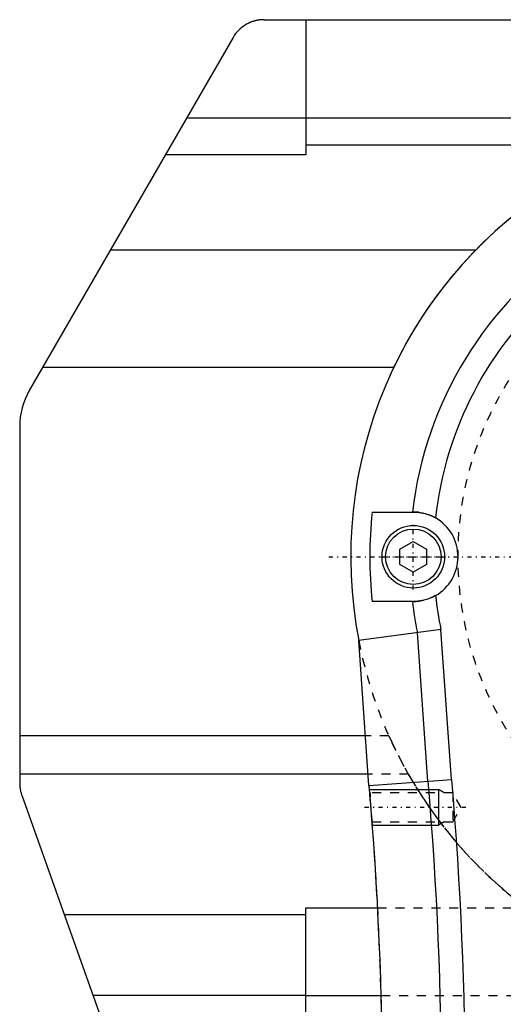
# Model space of a CAD drawing. Extents: x -202 to 415, y -1 to 644.
# Tile 4 of 8: x 14 to 68, y 520 to 630. Entities that reach past the tile are written whole.
import ezdxf

# ---------------------------------------------------------------- set-up
doc = ezdxf.new("R2010")
doc.units = 0
doc.linetypes.add('CENTER', pattern=[1.5, 0.45, -0.5, 0.05, -0.5])
doc.linetypes.add('DASHED', pattern=[2, 1, -1])
for name, color, linetype in [('AM_0', 7, 'CONTINUOUS'), ('AM_10', 7, 'CONTINUOUS'), ('AM_3', 7, 'DASHED'), ('AM_7', 7, 'CENTER')]:
    doc.layers.add(name, color=color, linetype=linetype)

msp = doc.modelspace()

# ---------------------------------------------------------------- linework, layer by layer
at = {"layer": 'AM_0', "color": 7, "linetype": 'CONTINUOUS'}
for p, q in [((41.31, 630), (134, 630)), ((46, 630), (46, 614.9)), ((37.85, 628), (15.07, 588.56)), ((155, 619), (32.65, 619)), ((83.08, 615.99), (46, 615.99)), ((46, 614.9), (30.28, 614.9)), ((64.97, 604.26), (24.14, 604.26)), ((55.8, 591.16), (16.58, 591.16)), ((14, 584.56), (14, 544.71)), ((53.39, 575), (58, 575)), ((56.51, 570.86), (58, 571.72)), ((58, 571.72), (59.49, 570.86)), ((56.51, 569.14), (56.51, 570.86)), ((59.49, 570.86), (59.49, 569.14)), ((58, 568.28), (56.51, 569.14)), ((59.49, 569.14), (58, 568.28)), ((58, 565), (53.39, 565)), ((61.09, 561.88), (51.9, 560.64)), ((59.62, 544.91), (58.46, 561.51)), ((62.26, 545.1), (61.09, 561.88)), ((53.03, 544.45), (51.9, 560.64)), ((52.65, 550), (14, 550)), ((52.95, 545.72), (14, 545.72)), ((53.03, 544.45), (62.29, 545.1)), ((14.23, 543.37), (25.68, 511.24)), ((46, 494.86), (46, 530.76)), ((46, 530.76), (54.02, 530.76)), ((46, 530), (19, 530)), ((46, 521), (22.21, 521)), ((46, 520.97), (54.41, 520.97))]:
    msp.add_line(p, q, dxfattribs=at)
for points in [[(41.31, 630, 0), (41.29, 630, 0), (41.25, 630, 0), (41.21, 630, 0), (41.19, 630, 0), (41.17, 630, 0), (41.13, 630, 0), (41.1, 629.99, 0), (41.06, 629.99, 0), (41.02, 629.99, 0), (40.98, 629.99, 0), (40.96, 629.98, 0), (40.94, 629.98, 0), (40.9, 629.98, 0), (40.86, 629.98, 0), (40.83, 629.97, 0), (40.79, 629.97, 0), (40.75, 629.96, 0), (40.73, 629.96, 0), (40.71, 629.95, 0), (40.67, 629.95, 0), (40.63, 629.94, 0), (40.61, 629.94, 0), (40.6, 629.94, 0), (40.56, 629.93, 0), (40.52, 629.92, 0), (40.5, 629.92, 0), (40.48, 629.91, 0), (40.44, 629.91, 0), (40.41, 629.9, 0), (40.37, 629.89, 0), (40.33, 629.88, 0), (40.29, 629.87, 0), (40.27, 629.86, 0), (40.26, 629.86, 0), (40.22, 629.85, 0), (40.18, 629.84, 0), (40.14, 629.83, 0), (40.11, 629.81, 0), (40.07, 629.8, 0), (40.05, 629.8, 0), (40.03, 629.79, 0), (40, 629.78, 0), (39.96, 629.77, 0), (39.92, 629.75, 0), (39.89, 629.74, 0), (39.85, 629.72, 0), (39.83, 629.72, 0), (39.81, 629.71, 0), (39.78, 629.7, 0), (39.74, 629.68, 0), (39.71, 629.67, 0), (39.67, 629.65, 0), (39.64, 629.63, 0), (39.62, 629.63, 0), (39.6, 629.62, 0), (39.57, 629.6, 0), (39.53, 629.58, 0), (39.41, 629.52, 0), (39.31, 629.46, 0), (39.21, 629.4, 0), (39.02, 629.28, 0), (38.83, 629.14, 0), (38.65, 628.99, 0), (38.48, 628.83, 0), (38.32, 628.66, 0), (38.25, 628.57, 0), (38.17, 628.48, 0), (38.03, 628.29, 0), (37.9, 628.1, 0), (37.85, 628, 0)], [(58, 575, 0), (58.05, 575, 0), (58.15, 575, 0), (58.25, 574.99, 0), (58.31, 574.99, 0), (58.37, 574.99, 0), (58.49, 574.98, 0), (58.62, 574.96, 0), (58.75, 574.94, 0), (58.89, 574.92, 0), (59.03, 574.89, 0), (59.11, 574.88, 0), (59.18, 574.86, 0), (59.33, 574.82, 0), (59.48, 574.77, 0), (59.64, 574.72, 0), (59.8, 574.67, 0), (59.95, 574.6, 0), (60.03, 574.57, 0), (60.1, 574.54, 0), (60.26, 574.46, 0), (60.41, 574.38, 0), (60.48, 574.34, 0)], [(60.48, 565.66, 0), (60.41, 565.62, 0), (60.26, 565.54, 0), (60.1, 565.46, 0), (60.03, 565.43, 0), (59.95, 565.4, 0), (59.79, 565.33, 0), (59.64, 565.28, 0), (59.48, 565.23, 0), (59.33, 565.18, 0), (59.18, 565.14, 0), (59.11, 565.12, 0), (59.03, 565.11, 0), (58.89, 565.08, 0), (58.75, 565.06, 0), (58.62, 565.04, 0), (58.49, 565.02, 0), (58.37, 565.01, 0), (58.31, 565.01, 0), (58.25, 565.01, 0), (58.15, 565, 0), (58.05, 565, 0), (58, 565, 0)], [(14, 544.71, 0), (14, 544.67, 0), (14, 544.6, 0), (14, 544.52, 0), (14.01, 544.48, 0), (14.01, 544.45, 0), (14.01, 544.37, 0), (14.02, 544.29, 0), (14.03, 544.22, 0), (14.04, 544.14, 0), (14.05, 544.07, 0), (14.06, 544.03, 0), (14.07, 543.99, 0), (14.08, 543.92, 0), (14.1, 543.84, 0), (14.11, 543.77, 0), (14.13, 543.7, 0), (14.15, 543.62, 0), (14.16, 543.59, 0), (14.17, 543.55, 0), (14.2, 543.48, 0), (14.22, 543.4, 0), (14.23, 543.37, 0)]]:
    msp.add_polyline3d(points, dxfattribs=at)
for radius in [3.5, 3.1]:
    msp.add_circle((58, 570), radius, dxfattribs=at)
for centre, radius, start, end in [((100, 570), 49, 348.6101, 191.0169), ((100, 570), 42.4, 123.9269, 173.228), ((100, 570), 39.75, 131.0051, 173.7334), ((22, 584.56), 8, 150, 180), ((100, 570), 46.87, 173.8766, 186.1234), ((58, 570), 5, 299.7892, 60.2108), ((100, 570), 39.75, 186.2666, 191.7915), ((100, 570), 42.4, 186.772, 191.5438), ((-345.44, 509.88), 406.6, 355, 4.9434), ((-345.44, 509.88), 409.25, 355, 4.9373), ((-345.44, 509.88), 400, 355, 4.9589)]:
    msp.add_arc(centre, radius, start, end, dxfattribs=at)
at = {"layer": 'AM_10', "color": 7, "linetype": 'CONTINUOUS'}
for p, q in [((53.1, 544), (60.8, 544)), ((61.46, 543.62), (60.8, 544)), ((60.8, 544), (60.8, 540)), ((61.46, 540.38), (60.8, 540)), ((53.43, 540), (60.8, 540))]:
    msp.add_line(p, q, dxfattribs=at)
at = {"layer": 'AM_3', "color": 6, "linetype": 'DASHED'}
for p, q in [((55.27, 550), (52.65, 550)), ((57.44, 545.72), (52.95, 545.72)), ((53.18, 543.62), (53.13, 543.67)), ((53.4, 540.38), (53.13, 543.67)), ((62.4, 543.62), (53.18, 543.62)), ((53.18, 543.62), (53.18, 543.1)), ((63.34, 542), (62.4, 543.62)), ((62.4, 543.62), (62.4, 540.38)), ((62.4, 540.38), (63.34, 542)), ((53.4, 540.38), (62.4, 540.38)), ((54.02, 530.76), (70.65, 530.76)), ((54.41, 520.97), (145.59, 520.97))]:
    msp.add_line(p, q, dxfattribs=at)
for points in [[(83.08, 615.99, 0), (82.52, 615.78, 0), (81.4, 615.33, 0), (80.29, 614.86, 0), (79.74, 614.62, 0), (79.19, 614.36, 0), (78.09, 613.83, 0), (77.01, 613.27, 0), (75.94, 612.68, 0), (74.88, 612.07, 0), (73.84, 611.43, 0), (73.32, 611.1, 0), (72.81, 610.76, 0), (71.8, 610.07, 0), (70.81, 609.36, 0), (69.85, 608.62, 0), (68.9, 607.87, 0), (67.98, 607.09, 0), (67.53, 606.7, 0), (67.09, 606.3, 0), (66.22, 605.49, 0), (65.38, 604.67, 0), (64.97, 604.26, 0)], [(64.97, 604.26, 0), (64.66, 603.94, 0), (64.04, 603.29, 0), (63.44, 602.63, 0), (63.15, 602.29, 0), (62.86, 601.96, 0), (62.28, 601.28, 0), (61.72, 600.58, 0), (61.17, 599.88, 0), (60.63, 599.17, 0), (60.1, 598.45, 0), (59.85, 598.09, 0), (59.59, 597.72, 0), (59.1, 596.98, 0), (58.61, 596.23, 0), (58.14, 595.47, 0), (57.68, 594.71, 0), (57.24, 593.93, 0), (57.03, 593.54, 0), (56.81, 593.15, 0), (56.4, 592.36, 0), (56, 591.56, 0), (55.8, 591.16, 0)], [(55.27, 550, 0), (55.6, 549.28, 0), (56.29, 547.85, 0), (57.04, 546.43, 0), (57.44, 545.72, 0)], [(57.44, 545.72, 0), (57.72, 545.24, 0), (58.29, 544.28, 0), (58.89, 543.34, 0), (59.2, 542.87, 0), (59.51, 542.41, 0), (60.15, 541.49, 0), (60.81, 540.59, 0), (61.49, 539.71, 0), (62.19, 538.84, 0), (62.91, 537.98, 0), (63.27, 537.56, 0), (63.65, 537.14, 0), (64.41, 536.33, 0), (65.18, 535.52, 0), (65.98, 534.74, 0), (66.79, 533.97, 0), (67.62, 533.22, 0), (68.04, 532.86, 0), (68.47, 532.5, 0), (69.33, 531.79, 0), (70.21, 531.1, 0), (70.65, 530.76, 0)]]:
    msp.add_polyline3d(points, dxfattribs=at)
msp.add_circle((100, 570), 37, dxfattribs=at)
for centre, radius, start, end in [((58, 570), 5, 60.2108, 90), ((58, 570), 5, 270, 299.7892), ((100, 570), 49, 191.0169, 348.6101), ((-345.44, 509.88), 400, 1.4499, 4.9589)]:
    msp.add_arc(centre, radius, start, end, dxfattribs=at)
at = {"layer": 'AM_7', "color": 4, "linetype": 'CENTER'}
for p, q in [((58, 566.33), (58, 573.67)), ((48.55, 570), (151.45, 570)), ((54.33, 570), (61.67, 570)), ((63.86, 542), (52.27, 542))]:
    msp.add_line(p, q, dxfattribs=at)

doc.saveas('drawing.dxf')
